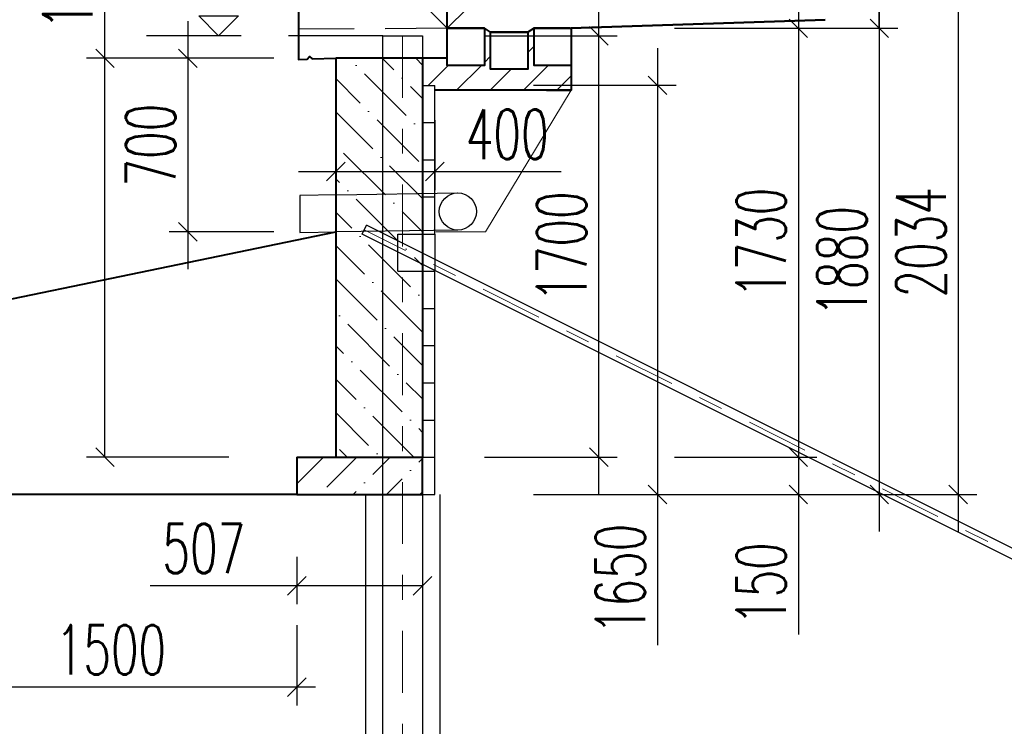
# Model space of a CAD drawing. Header units: metres. Extents: x -912764 to -454925, y -2226138 to -1112338.
# Tile 77 of 256: x -456345.56 to -456341.59, y -1112971.29 to -1112968.44. Entities that reach past the tile are written whole.
import ezdxf

# ---------------------------------------------------------------- set-up
doc = ezdxf.new("R2010")
doc.units = ezdxf.units.M
for name, pattern in [('DASHDOT', [1, 0.5, -0.25, 0, -0.25]), ('DASHED2', [0.375, 0.25, -0.125]), ('SOLID', [0]), ('ČÁRKOVANÁ', [19.05, 12.7, -6.35]), ('ČÁRKOVANÁX2', [38.1, 25.4, -12.7])]:
    doc.linetypes.add(name, pattern=pattern)
for name, color, linetype in [('!řezy tenká', 1, 'Continuous'), ('C3D_ZPR', 7, 'Continuous'), ('OZ', 3, 'Continuous')]:
    doc.layers.add(name, color=color, linetype=linetype)
for name, color, linetype, lineweight in [('_NOVÝ STAV', 1, 'Continuous', 30), ('_NOVÝ STAV - POPISKY KATASTR', 7, 'Continuous', 30), ('_VYTYČOVACÍ BODY', 200, 'Continuous', 0)]:
    doc.layers.add(name, color=color, linetype=linetype, lineweight=lineweight)
doc.layers.add('PDF2_13', color=140, linetype='Continuous', true_color=0x00bfff)
doc.layers.add('PDF_OZ', color=140, linetype='Continuous', true_color=0x00bfff)
doc.styles.add('StandardUzky', font='simplex.shx', dxfattribs={"width": 0.65})
doc.styles.add('znacky', font='arial.ttf')
doc.dimstyles.new('1000', dxfattribs={"dimscale": 0.5, "dimtxt": 1, "dimasz": 0.6, "dimexe": 0.3, "dimexo": 0.5, "dimgap": 0.5, "dimtad": 1, "dimzin": 1, "dimdsep": 46, "dimtxsty": 'znacky', "dimblk": 'OBLIQUE', "dimcen": 1, "dimdle": 0.3, "dimclrd": 256, "dimclre": 256, "dimclrt": 256, "dimadec": 3, "dimazin": 0, "dimtfac": 1, "dimtmove": 0, "dimatfit": 3, "dimldrblk": 'OBLIQUE', "dimfxl": 1, "dimlwd": -1, "dimlwe": -1, "dimarcsym": 0})

# ---------------------------------------------------------------- blocks, each defined once
blk = doc.blocks.new('_Oblique')
at = {"color": 0, "linetype": 'ByBlock', "lineweight": -2}
blk.add_line((-0.5, -0.5), (0.5, 0.5), dxfattribs=at)
blk = doc.blocks.new('*D337')
at = {"layer": 'C3D_ZPR', "color": 1, "transparency": 16777216}
for p, q in [((0.611, -1.8799), (0.611, 0.12)), ((0.15, -0.03), (0.686, -0.03)), ((0.15, -1.7299), (0.686, -1.7299))]:
    blk.add_line(p, q, dxfattribs=at)
at = {"layer": 'Defpoints', "color": 0, "lineweight": 50, "transparency": 16777216}
for p in [(-0.1, -0.03), (0.611, -0.03), (-0.1, -1.7299)]:
    blk.add_point(p, dxfattribs=at)
at = {"layer": 'C3D_ZPR', "color": 1, "transparency": 16777216, "xscale": 0.075, "yscale": 0.075, "zscale": 0.075}
for p, rotation in [((0.611, -0.03), 90), ((0.611, -1.7299), 270)]:
    blk.add_blockref('_Oblique', p, dxfattribs=dict(at, rotation=rotation))
at = {"layer": 'C3D_ZPR', "color": 1, "transparency": 16777216, "insert": (0.461, -0.88), "char_height": 0.2, "attachment_point": 5, "rotation": 90, "style": 'StandardUzky'}
blk.add_mtext('1700', dxfattribs=at)
blk = doc.blocks.new('*D989')
at = {"layer": 'C3D_ZPR', "color": 1, "transparency": 16777216}
for p, q in [((0.848, -0.0799), (0.848, -1.8799)), ((0.348, -0.2299), (0.923, -0.2299)), ((0.348, -1.8799), (0.923, -1.8799)), ((0.848, -1.8799), (0.848, -2.4883))]:
    blk.add_line(p, q, dxfattribs=at)
at = {"layer": 'Defpoints', "color": 0, "transparency": 16777216}
for p in [(-2.46, -0.2299), (-0.1, -1.8799), (0.848, -1.8799)]:
    blk.add_point(p, dxfattribs=at)
at = {"layer": 'C3D_ZPR', "color": 1, "transparency": 16777216, "xscale": 0.075, "yscale": 0.075, "zscale": 0.075}
for p, rotation in [((0.848, -0.2299), 90), ((0.848, -1.8799), 270)]:
    blk.add_blockref('_Oblique', p, dxfattribs=dict(at, rotation=rotation))
at = {"layer": 'C3D_ZPR', "color": 1, "transparency": 16777216, "insert": (0.698, -2.2216), "char_height": 0.2, "attachment_point": 5, "rotation": 90, "style": 'StandardUzky'}
blk.add_mtext('1650', dxfattribs=at)
blk = doc.blocks.new('*D339')
at = {"layer": 'C3D_ZPR', "color": 1, "transparency": 16777216}
for p, q in [((1.7427, 0.1542), (1.7427, 0.7246)), ((1.7427, 0), (1.7427, 0.3042)), ((1.2427, 0.1542), (1.8177, 0.1542)), ((1.2427, 0), (1.8177, 0))]:
    blk.add_line(p, q, dxfattribs=at)
at = {"layer": 'Defpoints', "color": 0, "lineweight": 50, "transparency": 16777216}
for p in [(-0.0296, 0.1542), (0, 0), (1.7427, 0)]:
    blk.add_point(p, dxfattribs=at)
at = {"layer": 'C3D_ZPR', "color": 1, "transparency": 16777216, "xscale": 0.075, "yscale": 0.075, "zscale": 0.075}
for p, rotation in [((1.7427, 0.1542), 90), ((1.7427, 0), 270)]:
    blk.add_blockref('_Oblique', p, dxfattribs=dict(at, rotation=rotation))
at = {"layer": 'C3D_ZPR', "color": 1, "transparency": 16777216, "insert": (1.5927, 0.5167), "char_height": 0.2, "attachment_point": 5, "rotation": 90, "style": 'StandardUzky'}
blk.add_mtext('154', dxfattribs=at)
blk = doc.blocks.new('*D991')
at = {"layer": 'C3D_ZPR', "color": 1, "transparency": 16777216}
for p, q in [((1.4161, -1.5799), (1.4161, -1.8799)), ((0.9161, -1.7299), (1.4911, -1.7299)), ((0.9161, -1.8799), (1.4911, -1.8799)), ((1.4161, -1.8799), (1.4161, -2.4447))]:
    blk.add_line(p, q, dxfattribs=at)
at = {"layer": 'Defpoints', "color": 0, "transparency": 16777216}
for p in [(-0.6068, -1.7299), (-0.6068, -1.8799), (1.4161, -1.8799)]:
    blk.add_point(p, dxfattribs=at)
at = {"layer": 'C3D_ZPR', "color": 1, "transparency": 16777216, "xscale": 0.075, "yscale": 0.075, "zscale": 0.075}
for p, rotation in [((1.4161, -1.7299), 90), ((1.4161, -1.8799), 270)]:
    blk.add_blockref('_Oblique', p, dxfattribs=dict(at, rotation=rotation))
at = {"layer": 'C3D_ZPR', "color": 1, "transparency": 16777216, "insert": (1.2661, -2.2399), "char_height": 0.2, "attachment_point": 5, "rotation": 90, "style": 'StandardUzky'}
blk.add_mtext('150', dxfattribs=at)
blk = doc.blocks.new('*D992')
at = {"layer": 'C3D_ZPR', "color": 1, "transparency": 16777216}
for p, q in [((-0.4496, -0.371), (-0.4496, -0.6524)), ((-0.05, -0.371), (-0.05, -0.6524)), ((-0.5996, -0.5774), (-0.05, -0.5774)), ((-0.05, -0.5774), (0.4593, -0.5774))]:
    blk.add_line(p, q, dxfattribs=at)
at = {"layer": 'Defpoints', "color": 0, "transparency": 16777216}
for p in [(-0.4496, -0.121), (-0.05, -0.121), (-0.05, -0.5774)]:
    blk.add_point(p, dxfattribs=at)
at = {"layer": 'C3D_ZPR', "color": 1, "transparency": 16777216, "xscale": 0.075, "yscale": 0.075, "zscale": 0.075, "rotation": 180}
blk.add_blockref('_Oblique', (-0.4496, -0.5774), dxfattribs=at)
at = {"layer": 'C3D_ZPR', "color": 1, "transparency": 16777216, "xscale": 0.075, "yscale": 0.075, "zscale": 0.075}
blk.add_blockref('_Oblique', (-0.05, -0.5774), dxfattribs=at)
at = {"layer": 'C3D_ZPR', "color": 1, "transparency": 16777216, "insert": (0.2421, -0.4274), "char_height": 0.2, "attachment_point": 5, "style": 'StandardUzky'}
blk.add_mtext('400', dxfattribs=at)
blk = doc.blocks.new('*D993')
at = {"layer": 'C3D_ZPR', "color": 1, "transparency": 16777216}
for p, q in [((1.7427, 0.15), (1.7427, -2.0299)), ((1.2427, 0), (1.8177, 0)), ((1.2427, -1.8799), (1.8177, -1.8799))]:
    blk.add_line(p, q, dxfattribs=at)
at = {"layer": 'Defpoints', "color": 0, "transparency": 16777216}
for p in [(0, 0), (-0.1, -1.8799), (1.7427, -1.8799)]:
    blk.add_point(p, dxfattribs=at)
at = {"layer": 'C3D_ZPR', "color": 1, "transparency": 16777216, "xscale": 0.075, "yscale": 0.075, "zscale": 0.075}
for p, rotation in [((1.7427, 0), 90), ((1.7427, -1.8799), 270)]:
    blk.add_blockref('_Oblique', p, dxfattribs=dict(at, rotation=rotation))
at = {"layer": 'C3D_ZPR', "color": 1, "transparency": 16777216, "insert": (1.5927, -0.94), "char_height": 0.2, "attachment_point": 5, "rotation": 90, "style": 'StandardUzky'}
blk.add_mtext('1880', dxfattribs=at)
blk = doc.blocks.new('*D336')
at = {"layer": 'C3D_ZPR', "color": 1, "transparency": 16777216}
for p, q in [((1.4161, 0.15), (1.4161, -1.8799)), ((0.9161, 0), (1.4911, 0)), ((0.9161, -1.7299), (1.4911, -1.7299))]:
    blk.add_line(p, q, dxfattribs=at)
at = {"layer": 'Defpoints', "color": 0, "lineweight": 50, "transparency": 16777216}
for p in [(0, 0), (-0.1, -1.7299), (1.4161, -1.7299)]:
    blk.add_point(p, dxfattribs=at)
at = {"layer": 'C3D_ZPR', "color": 1, "transparency": 16777216, "xscale": 0.075, "yscale": 0.075, "zscale": 0.075}
for p, rotation in [((1.4161, 0), 90), ((1.4161, -1.7299), 270)]:
    blk.add_blockref('_Oblique', p, dxfattribs=dict(at, rotation=rotation))
at = {"layer": 'C3D_ZPR', "color": 1, "transparency": 16777216, "insert": (1.2661, -0.865), "char_height": 0.2, "attachment_point": 5, "rotation": 90, "style": 'StandardUzky'}
blk.add_mtext('1730', dxfattribs=at)
blk = doc.blocks.new('*D994')
at = {"layer": 'C3D_ZPR', "color": 1, "transparency": 16777216}
for p, q in [((-0.6068, -2.1316), (-0.6068, -2.3233)), ((-0.1, -2.1316), (-0.1, -2.3233)), ((-0.6068, -2.2483), (-1.1989, -2.2483)), ((-0.1, -2.2483), (-0.7568, -2.2483))]:
    blk.add_line(p, q, dxfattribs=at)
at = {"layer": 'Defpoints', "color": 0, "transparency": 16777216}
for p in [(-0.6068, -1.8816), (-0.1, -1.8816), (-0.1, -2.2483)]:
    blk.add_point(p, dxfattribs=at)
at = {"layer": 'C3D_ZPR', "color": 1, "transparency": 16777216, "xscale": 0.075, "yscale": 0.075, "zscale": 0.075, "rotation": 180}
blk.add_blockref('_Oblique', (-0.6068, -2.2483), dxfattribs=at)
at = {"layer": 'C3D_ZPR', "color": 1, "transparency": 16777216, "xscale": 0.075, "yscale": 0.075, "zscale": 0.075}
blk.add_blockref('_Oblique', (-0.1, -2.2483), dxfattribs=at)
at = {"layer": 'C3D_ZPR', "color": 1, "transparency": 16777216, "insert": (-0.9818, -2.0983), "char_height": 0.2, "attachment_point": 5, "style": 'StandardUzky'}
blk.add_mtext('507', dxfattribs=at)
blk = doc.blocks.new('*D405')
at = {"layer": 'C3D_ZPR', "color": 1, "transparency": 16777216}
for p, q in [((-1.0466, 0.029), (-1.0466, -0.971)), ((-0.6996, -0.121), (-1.1216, -0.121)), ((-0.6996, -0.821), (-1.1216, -0.821))]:
    blk.add_line(p, q, dxfattribs=at)
at = {"layer": 'Defpoints', "color": 0, "transparency": 16777216}
for p in [(-0.4496, -0.121), (-1.0466, -0.821), (-0.4496, -0.821)]:
    blk.add_point(p, dxfattribs=at)
at = {"layer": 'C3D_ZPR', "color": 1, "transparency": 16777216, "xscale": 0.075, "yscale": 0.075, "zscale": 0.075}
for p, rotation in [((-1.0466, -0.121), 90), ((-1.0466, -0.821), 270)]:
    blk.add_blockref('_Oblique', p, dxfattribs=dict(at, rotation=rotation))
at = {"layer": 'C3D_ZPR', "color": 1, "transparency": 16777216, "insert": (-1.1966, -0.471), "char_height": 0.2, "attachment_point": 5, "rotation": 90, "style": 'StandardUzky'}
blk.add_mtext('700', dxfattribs=at)
blk = doc.blocks.new('*D338')
at = {"layer": 'C3D_ZPR', "color": 1, "transparency": 16777216}
for p, q in [((2.0611, 0.3042), (2.0611, -2.0299)), ((1.5611, 0.1542), (2.1361, 0.1542)), ((1.5611, -1.8799), (2.1361, -1.8799))]:
    blk.add_line(p, q, dxfattribs=at)
at = {"layer": 'Defpoints', "color": 0, "lineweight": 50, "transparency": 16777216}
for p in [(-0.0296, 0.1542), (-0.05, -1.8799), (2.0611, -1.8799)]:
    blk.add_point(p, dxfattribs=at)
at = {"layer": 'C3D_ZPR', "color": 1, "transparency": 16777216, "xscale": 0.075, "yscale": 0.075, "zscale": 0.075}
for p, rotation in [((2.0611, 0.1542), 90), ((2.0611, -1.8799), 270)]:
    blk.add_blockref('_Oblique', p, dxfattribs=dict(at, rotation=rotation))
at = {"layer": 'C3D_ZPR', "color": 1, "transparency": 16777216, "insert": (1.9111, -0.8629), "char_height": 0.2, "attachment_point": 5, "rotation": 90, "style": 'StandardUzky'}
blk.add_mtext('2034', dxfattribs=at)
blk = doc.blocks.new('*D404')
at = {"layer": 'C3D_ZPR', "color": 1, "transparency": 16777216}
for p, q in [((-1.3806, -0.121), (-1.3806, 0.4826)), ((-1.3806, -1.7299), (-1.3806, 0.029)), ((-0.8806, -0.121), (-1.4556, -0.121)), ((-0.8806, -1.7299), (-1.4556, -1.7299))]:
    blk.add_line(p, q, dxfattribs=at)
at = {"layer": 'Defpoints', "color": 0, "transparency": 16777216}
for p in [(-0.45, -0.121), (-1.3806, -1.7299), (-0.4496, -1.7299)]:
    blk.add_point(p, dxfattribs=at)
at = {"layer": 'C3D_ZPR', "color": 1, "transparency": 16777216, "xscale": 0.075, "yscale": 0.075, "zscale": 0.075}
for p, rotation in [((-1.3806, -0.121), 90), ((-1.3806, -1.7299), 270)]:
    blk.add_blockref('_Oblique', p, dxfattribs=dict(at, rotation=rotation))
at = {"layer": 'C3D_ZPR', "color": 1, "transparency": 16777216, "insert": (-1.5306, 0.2191), "char_height": 0.2, "attachment_point": 5, "rotation": 90, "style": 'StandardUzky'}
blk.add_mtext('1609', dxfattribs=at)
blk = doc.blocks.new('A$Cac58f5a3')
at = {"layer": '_NOVÝ STAV', "lineweight": 15}
for p in [(0, 0), (-0.5457, -0.571)]:
    blk.add_line(p, (-0.3461, -0.571), dxfattribs=at)
at = {"layer": '_NOVÝ STAV'}
for p, q in [((-0.9453, -0.4214), (-1.0953, -0.4238)), ((-1.0953, -0.4238), (-1.0953, -0.5738)), ((-1.0953, -0.5738), (-0.9453, -0.571))]:
    blk.add_line(p, q, dxfattribs=at)
at = {"layer": '_NOVÝ STAV', "linetype": 'ČÁRKOVANÁ', "lineweight": -3, "ltscale": 0.05, "flags": 128}
for points in [[(-0.9453, -0.4214), (-0.4596, -0.4138)], [(-0.4572, -0.5638), (-0.9453, -0.5714)]]:
    blk.add_lwpolyline(points, dxfattribs=at)
at = {"layer": '_NOVÝ STAV', "lineweight": -3}
blk.add_circle((-0.4572, -0.4888), 0.075, dxfattribs=at)
blk = doc.blocks.new('*D309')
at = {"layer": 'C3D_ZPR', "color": 1, "transparency": 16777216}
for p, q in [((-456343.3354, -1112967.279), (-456343.3354, -1112966.954)), ((-456342.3112, -1112967.279), (-456342.3112, -1112966.954)), ((-456343.4104, -1112967.029), (-456342.2362, -1112967.029))]:
    blk.add_line(p, q, dxfattribs=at)
at = {"layer": 'Defpoints', "color": 0, "lineweight": 50, "transparency": 16777216}
for p in [(-456342.3112, -1112967.029), (-456342.3112, -1112968.4354), (-456343.3354, -1112968.4702)]:
    blk.add_point(p, dxfattribs=at)
at = {"layer": 'C3D_ZPR', "color": 1, "transparency": 16777216, "xscale": 0.075, "yscale": 0.075, "zscale": 0.075, "rotation": 180}
blk.add_blockref('_Oblique', (-456343.3354, -1112967.029), dxfattribs=at)
at = {"layer": 'C3D_ZPR', "color": 1, "transparency": 16777216, "xscale": 0.075, "yscale": 0.075, "zscale": 0.075}
blk.add_blockref('_Oblique', (-456342.3112, -1112967.029), dxfattribs=at)
at = {"layer": 'C3D_ZPR', "color": 1, "transparency": 16777216, "insert": (-456342.8233, -1112966.879), "char_height": 0.2, "attachment_point": 5, "style": 'StandardUzky'}
blk.add_mtext('1024', dxfattribs=at)
blk = doc.blocks.new('Vyskova_sipka')
at = {"color": 0, "linetype": 'ByBlock', "lineweight": -2}
for p, q in [((0, 0), (-4, 4)), ((-4, 4), (4, 4)), ((4, 4), (0, 0))]:
    blk.add_line(p, q, dxfattribs=at)
blk = doc.blocks.new('*D348')
at = {"layer": 'C3D_ZPR', "color": 1, "transparency": 16777216}
for p, q in [((-456346.5358, -1112966.8481), (-456346.5358, -1112966.5231)), ((-456344.4339, -1112966.8481), (-456344.4339, -1112966.5231)), ((-456346.6108, -1112966.5981), (-456344.3589, -1112966.5981))]:
    blk.add_line(p, q, dxfattribs=at)
at = {"layer": 'Defpoints', "color": 0, "transparency": 16777216}
for p in [(-456344.4339, -1112966.5981), (-456344.4339, -1112968.3435), (-456346.5358, -1112969.7565)]:
    blk.add_point(p, dxfattribs=at)
at = {"layer": 'C3D_ZPR', "color": 1, "transparency": 16777216, "xscale": 0.075, "yscale": 0.075, "zscale": 0.075, "rotation": 180}
blk.add_blockref('_Oblique', (-456346.5358, -1112966.5981), dxfattribs=at)
at = {"layer": 'C3D_ZPR', "color": 1, "transparency": 16777216, "xscale": 0.075, "yscale": 0.075, "zscale": 0.075}
blk.add_blockref('_Oblique', (-456344.4339, -1112966.5981), dxfattribs=at)
at = {"layer": 'C3D_ZPR', "color": 1, "transparency": 16777216, "insert": (-456345.4849, -1112966.4481), "char_height": 0.2, "attachment_point": 5, "style": 'StandardUzky'}
blk.add_mtext('2102', dxfattribs=at)
blk = doc.blocks.new('*D412')
at = {"layer": 'C3D_ZPR', "color": 1, "transparency": 16777216}
for p, q in [((-456345.9422, -1112970.8773), (-456345.9422, -1112971.2023)), ((-456344.4422, -1112970.8773), (-456344.4422, -1112971.2023)), ((-456344.3672, -1112971.1273), (-456346.0172, -1112971.1273))]:
    blk.add_line(p, q, dxfattribs=at)
at = {"layer": 'Defpoints', "color": 0, "transparency": 16777216}
for p in [(-456345.9422, -1112970.3501), (-456344.4422, -1112970.3501), (-456345.9422, -1112971.1273)]:
    blk.add_point(p, dxfattribs=at)
at = {"layer": 'C3D_ZPR', "color": 1, "transparency": 16777216, "xscale": 0.075, "yscale": 0.075, "zscale": 0.075, "rotation": 180}
blk.add_blockref('_Oblique', (-456345.9422, -1112971.1273), dxfattribs=at)
at = {"layer": 'C3D_ZPR', "color": 1, "transparency": 16777216, "xscale": 0.075, "yscale": 0.075, "zscale": 0.075}
blk.add_blockref('_Oblique', (-456344.4422, -1112971.1273), dxfattribs=at)
at = {"layer": 'C3D_ZPR', "color": 1, "transparency": 16777216, "insert": (-456345.1922, -1112970.9773), "char_height": 0.2, "attachment_point": 5, "style": 'StandardUzky'}
blk.add_mtext('1500', dxfattribs=at)
blk = doc.blocks.new('A$C4eac8e0d')
at = {"layer": '_NOVÝ STAV', "linetype": 'ČÁRKOVANÁ', "lineweight": 5}
h = blk.add_hatch(dxfattribs=at)
h.set_pattern_fill('ANSI31', color=256, scale=0.03)
h.paths.add_polyline_path([(0.325, 0), (0.325, -0.1648), (0.175, -0.1648), (0.175, -0.0148), (0.15, 0), (0.15, -0.15), (0, -0.15), (0, -0.121), (-0.1, -0.121), (-0.1, -0.23), (-0.05, -0.23), (-0.05, -0.25), (0.5, -0.25), (0.5, -0.15), (0.35, -0.15), (0.35, 0)])
at = {"layer": '_NOVÝ STAV', "linetype": 'SOLID', "lineweight": 5}
h = blk.add_hatch(dxfattribs=at)
h.set_pattern_fill('ANSI36', color=1, scale=0.03, angle=90)
h.paths.add_polyline_path([(-0.1, -0.121), (-0.4496, -0.121), (-0.4496, -1.7299), (-0.1, -1.7299)])
h = blk.add_hatch(dxfattribs=at)
h.set_pattern_fill('ANSI36', color=1, scale=0.03)
h.paths.add_polyline_path([(-0.1, -1.7299), (-0.6068, -1.7299), (-0.6068, -1.8799), (-0.1, -1.8799)])
at = {"layer": 'OZ', "color": 1}
for p, q in [((-0.26, -0.03), (-0.1, -0.03)), ((-0.26, -6.03), (-0.26, -0.03)), ((-0.1, -0.03), (-0.1, -6.03)), ((-0.3436, -0.8307), (-0.3255, -0.7945)), ((6.7997, -4.4022), (-0.3435, -0.8306)), ((6.8178, -4.3661), (-0.3255, -0.7945)), ((-0.2004, -0.83), (-0.2004, -0.98)), ((-0.2, -0.83), (-0.1, -0.83)), ((-0.2, -0.98), (-0.1, -0.98))]:
    blk.add_line(p, q, dxfattribs=at)
at = {"layer": 'OZ', "color": 6, "linetype": 'DASHDOT', "lineweight": 15, "ltscale": 0.5}
for p, q in [((-0.18, -0.03), (-0.18, -6.03)), ((6.8087, -4.3843), (-0.3346, -0.8127))]:
    blk.add_line(p, q, dxfattribs=at)
at = {"layer": 'OZ', "color": 140, "lineweight": 25}
for p, q in [((-0.1, -0.38), (-0.1, -0.23)), ((-0.1, -0.38), (-0.1, -0.23)), ((-0.1, -0.53), (-0.1, -0.38)), ((-0.1, -0.68), (-0.1, -0.53)), ((-0.1, -0.83), (-0.1, -0.68)), ((-0.1, -1.13), (-0.1, -0.98)), ((-0.1, -1.13), (-0.1, -0.98)), ((-0.1, -1.28), (-0.1, -1.13)), ((-0.1, -1.43), (-0.1, -1.28)), ((-0.1, -1.5799), (-0.1, -1.4299)), ((-0.1, -1.7299), (-0.1, -1.5799))]:
    blk.add_line(p, q, dxfattribs=at)
at = {"layer": 'OZ', "color": 140, "lineweight": 30}
for p, q in [((-0.1, -0.23), (-0.05, -0.23)), ((-0.05, -0.53), (-0.05, -0.23)), ((-0.1, -0.38), (-0.05, -0.38)), ((-0.1, -0.38), (-0.05, -0.38)), ((-0.1, -0.53), (-0.05, -0.53)), ((-0.1, -0.53), (-0.05, -0.53)), ((-0.05, -0.68), (-0.05, -0.53)), ((-0.1, -0.68), (-0.05, -0.68)), ((-0.1, -0.68), (-0.05, -0.68)), ((-0.05, -0.83), (-0.05, -0.68)), ((-0.1, -0.83), (-0.05, -0.83)), ((-0.1, -0.83), (-0.05, -0.83)), ((-0.1, -0.98), (-0.05, -0.98)), ((-0.1, -0.98), (-0.05, -0.98)), ((-0.05, -1.43), (-0.05, -0.98)), ((-0.1, -1.13), (-0.05, -1.13)), ((-0.1, -1.13), (-0.05, -1.13)), ((-0.1, -1.28), (-0.05, -1.28)), ((-0.1, -1.28), (-0.05, -1.28)), ((-0.1, -1.4299), (-0.05, -1.4299)), ((-0.1, -1.43), (-0.05, -1.43)), ((-0.05, -1.5799), (-0.05, -1.4299)), ((-0.1, -1.5799), (-0.05, -1.5799)), ((-0.1, -1.5799), (-0.05, -1.5799)), ((-0.05, -1.8799), (-0.05, -1.5799)), ((-0.1, -1.7299), (-0.05, -1.7299)), ((-0.1, -1.8799), (-0.05, -1.8799))]:
    blk.add_line(p, q, dxfattribs=at)
at = {"layer": 'OZ', "color": 1, "lineweight": 30}
blk.add_line((-0.05, -0.83), (-0.05, -0.98), dxfattribs=at)
at = {"layer": 'OZ', "color": 1, "linetype": 'ČÁRKOVANÁX2', "lineweight": 25, "ltscale": 0.05}
for p, q in [((-0.33, -1.8816), (-0.33, -6.03)), ((-0.03, -1.8799), (-0.03, -6.03))]:
    blk.add_line(p, q, dxfattribs=at)
at = {"layer": 'PDF2_13', "color": 1, "linetype": 'Continuous', "lineweight": 40}
for p, q in [((0, -0.121), (-0.45, -0.121)), ((-0.1, -0.121), (-0.1, -1.7299)), ((-0.6068, -1.7299), (-0.1, -1.7299)), ((-0.6068, -1.7299), (-0.6068, -1.8799)), ((-0.1, -1.8799), (-0.1, -1.7299)), ((-0.6068, -1.8799), (-0.1, -1.8799))]:
    blk.add_line(p, q, dxfattribs=at)
for points in [[(0, -0.121), (0, 0.1225), (-0.0296, 0.1542), (-0.5504, 0.1743), (-0.6001, 0.1267), (-0.6001, -0.1252), (-0.5652, -0.1241), (-0.5557, -0.1135), (-0.5451, -0.1231), (-0.4496, -0.121), (-0.4496, -1.7299)], [(0.5, 0), (0.5, -0.15), (0.5, -0.25), (-0.05, -0.25)]]:
    blk.add_lwpolyline(points, dxfattribs=at)
at = {"layer": 'PDF2_13', "color": 1, "linetype": 'Continuous', "lineweight": 40, "flags": 128}
for points in [[(0.4957, 0), (0.35, 0), (0.325, -0.0148), (0.175, -0.0148), (0.15, 0), (0, 0)], [(0.4, -0.25), (0.4957, -0.25)]]:
    blk.add_lwpolyline(points, dxfattribs=at)
at = {"layer": 'PDF2_13', "color": 1, "linetype": 'Continuous', "lineweight": 40}
for points in [[(0, 0), (0.15, 0), (0.15, -0.15), (0, -0.15)], [(0.175, -0.0148), (0.325, -0.0148), (0.325, -0.1648), (0.175, -0.1648)], [(0.35, 0), (0.5, 0), (0.5, -0.15), (0.35, -0.15)]]:
    blk.add_lwpolyline(points, close=True, dxfattribs=at)
at = {"layer": 'PDF_OZ', "color": 5, "linetype": 'DASHED2', "lineweight": 30}
blk.add_line((0, 0), (-0.6001, -0.0035), dxfattribs=at)
at = {"layer": '_VYTYČOVACÍ BODY'}
blk.add_blockref('A$Cac58f5a3', (0.5, -0.25), dxfattribs=at)
at = {"layer": 'C3D_ZPR'}
for base, p1, p2, picture, middle, dimtype in [((1.7427, 0), (-0.0296, 0.1542), (0, 0), '*D339', (1.7427, 0.5167), 128), ((-1.3806, -1.7299), (-0.45, -0.121), (-0.4496, -1.7299), '*D404', (-1.3806, 0.2191), 128), ((0.848, -1.8799), (-2.46, -0.2299), (-0.1, -1.8799), '*D989', (0.848, -2.2216), 160), ((1.4161, -1.8799), (-0.6068, -1.7299), (-0.6068, -1.8799), '*D991', (1.4161, -2.2399), 160)]:
    dim = blk.add_linear_dim(base=base, p1=p1, p2=p2, angle=90, dimstyle='1000', override={"dimscale": 1, "dimtxt": 0.2, "dimasz": 0.075, "dimexe": 0.075, "dimexo": 0.25, "dimgap": 0.05, "dimdec": 0, "dimlfac": 1000, "dimdsep": 44, "dimtxsty": 'StandardUzky', "dimcen": 0.5, "dimdle": 0.15, "dimclrd": 1, "dimclre": 1, "dimclrt": 1, "dimfxl": 0.5, "dimfxlon": 1}, dxfattribs=at)
    dim.commit()
    dim.dimension.update_dxf_attribs({"geometry": picture, "text_midpoint": middle, "dimtype": dimtype})
for base, p1, p2, picture, middle in [((2.0611, -1.8799), (-0.0296, 0.1542), (-0.05, -1.8799), '*D338', (1.9111, -0.8629)), ((1.7427, -1.8799), (0, 0), (-0.1, -1.8799), '*D993', (1.5927, -0.94)), ((1.4161, -1.7299), (0, 0), (-0.1, -1.7299), '*D336', (1.2661, -0.865)), ((0.611, -0.03), (-0.1, -1.7299), (-0.1, -0.03), '*D337', (0.461, -0.88)), ((-1.0466, -0.821), (-0.4496, -0.121), (-0.4496, -0.821), '*D405', (-1.1966, -0.471))]:
    dim = blk.add_linear_dim(base=base, p1=p1, p2=p2, angle=90, dimstyle='1000', override={"dimscale": 1, "dimtxt": 0.2, "dimasz": 0.075, "dimexe": 0.075, "dimexo": 0.25, "dimgap": 0.05, "dimdec": 0, "dimlfac": 1000, "dimdsep": 44, "dimtxsty": 'StandardUzky', "dimcen": 0.5, "dimdle": 0.15, "dimclrd": 1, "dimclre": 1, "dimclrt": 1, "dimfxl": 0.5, "dimfxlon": 1}, dxfattribs=at)
    dim.commit()
    dim.dimension.update_dxf_attribs({"geometry": picture, "text_midpoint": middle})
for base, p1, p2, picture, middle in [((-0.05, -0.5774), (-0.4496, -0.121), (-0.05, -0.121), '*D992', (0.2421, -0.5774)), ((-0.1, -2.2483), (-0.6068, -1.8816), (-0.1, -1.8816), '*D994', (-0.9818, -2.2483))]:
    dim = blk.add_linear_dim(base=base, p1=p1, p2=p2, dimstyle='1000', override={"dimscale": 1, "dimtxt": 0.2, "dimasz": 0.075, "dimexe": 0.075, "dimexo": 0.25, "dimgap": 0.05, "dimdec": 0, "dimlfac": 1000, "dimdsep": 44, "dimtxsty": 'StandardUzky', "dimcen": 0.5, "dimdle": 0.15, "dimclrd": 1, "dimclre": 1, "dimclrt": 1, "dimfxl": 0.5, "dimfxlon": 1}, dxfattribs=at)
    dim.commit()
    dim.dimension.update_dxf_attribs({"geometry": picture, "text_midpoint": middle, "dimtype": 160})

msp = doc.modelspace()

# ---------------------------------------------------------------- linework, layer by layer
at = {"layer": '_NOVÝ STAV - POPISKY KATASTR', "color": 1, "lineweight": 50, "flags": 128}
msp.add_lwpolyline([(-456343.3354, -1112968.4702), (-456342.3112, -1112968.4354)], dxfattribs=at)
at = {"layer": 'C3D_ZPR', "color": 1, "linetype": 'ČÁRKOVANÁ', "ltscale": 0.03, "flags": 128}
msp.add_lwpolyline([(-456344.0954, -1112968.5002), (-456345.0605, -1112968.5002)], dxfattribs=at)
at = {"layer": 'PDF2_13', "color": 1, "linetype": 'Continuous', "lineweight": 40, "flags": 128}
for points in [[(-456346.5358, -1112969.7565), (-456344.285, -1112969.2912)], [(-456344.4422, -1112970.3501), (-456345.9422, -1112970.3501)]]:
    msp.add_lwpolyline(points, dxfattribs=at)

# ---------------------------------------------------------------- block references
at = {"layer": '!řezy tenká', "linetype": 'Continuous', "xscale": 0.02, "yscale": 0.02, "zscale": 0.03}
for p in [(-456344.7575, -1112968.5002), (-456343.8354, -1112968.4702)]:
    msp.add_blockref('Vyskova_sipka', p, dxfattribs=at)
at = {"layer": '_NOVÝ STAV - POPISKY KATASTR', "lineweight": 50}
msp.add_blockref('A$C4eac8e0d', (-456343.8354, -1112968.4702), dxfattribs=at)

# ---------------------------------------------------------------- dimensions: what is measured, and where the dimension line sits
at = {"layer": 'C3D_ZPR'}
for base, p1, p2, picture, middle in [((-456344.4339, -1112966.5981), (-456346.5358, -1112969.7565), (-456344.4339, -1112968.3435), '*D348', (-456345.4849, -1112966.4481)), ((-456342.3112, -1112967.029), (-456343.3354, -1112968.4702), (-456342.3112, -1112968.4354), '*D309', (-456342.8233, -1112966.879)), ((-456345.9422, -1112971.1273), (-456344.4422, -1112970.3501), (-456345.9422, -1112970.3501), '*D412', (-456345.1922, -1112970.9773))]:
    dim = msp.add_linear_dim(base=base, p1=p1, p2=p2, dimstyle='1000', override={"dimtxt": 0.4, "dimasz": 0.15, "dimexe": 0.15, "dimgap": 0.1, "dimdec": 0, "dimlfac": 1000, "dimdsep": 44, "dimtxsty": 'StandardUzky', "dimdle": 0.15, "dimclrd": 1, "dimclre": 1, "dimclrt": 1, "dimfxl": 0.5, "dimfxlon": 1}, dxfattribs=at)
    dim.commit()
    dim.dimension.update_dxf_attribs({"geometry": picture, "text_midpoint": middle})

doc.saveas('drawing.dxf')
